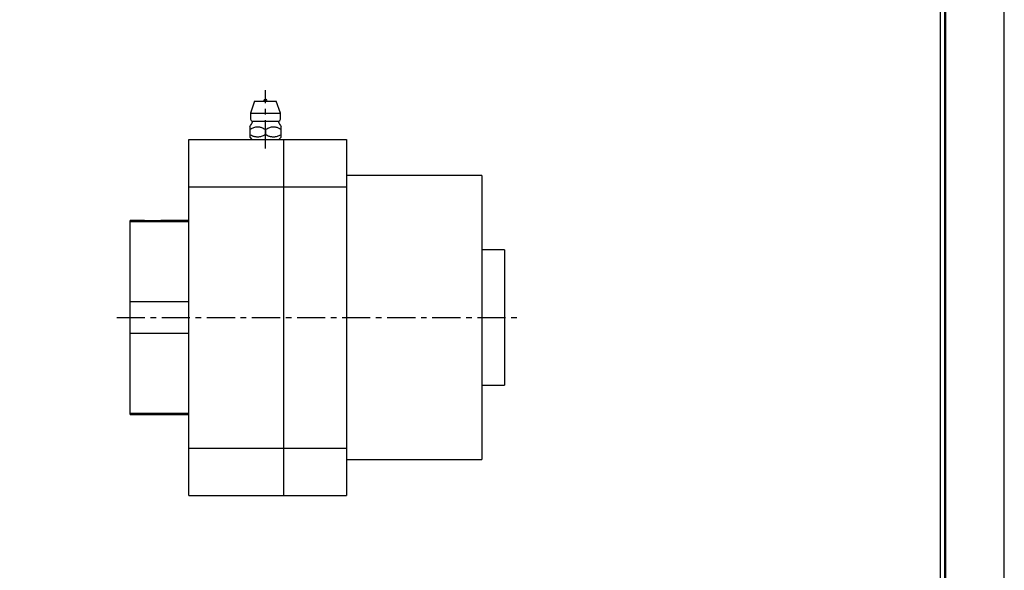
# Model space of a CAD drawing. Header units: millimetres. Extents: x -29 to 5648, y -387 to 3949.
# Tile 3 of 6: x 381 to 600, y 122 to 244. Entities that reach past the tile are written whole.
import ezdxf
from ezdxf.enums import TextEntityAlignment as Align

# ---------------------------------------------------------------- set-up
doc = ezdxf.new("R2010")
doc.units = ezdxf.units.MM
doc.linetypes.add('CENTER', pattern=[2, 1.25, -0.25, 0.25, -0.25])
doc.layers.get('0').update_dxf_attribs({"linetype": 'CONTINUOUS'})
for name, color, linetype in [('1', 1, 'CENTER'), ('5', 7, 'CONTINUOUS'), ('7', 7, 'CONTINUOUS')]:
    doc.layers.add(name, color=color, linetype=linetype)

# ---------------------------------------------------------------- blocks, each defined once
blk = doc.blocks.new('란표제')
at = {"layer": '7', "color": 0}
blk.add_line((386.1000000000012, 0), (386.1000000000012, 273), dxfattribs=at)
at = {"layer": '7', "const_width": 0.325}
blk.add_lwpolyline([(377.6500000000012, 8.450000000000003), (377.6500000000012, 264.55), (13, 264.55), (13, 8.450000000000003)], close=True, dxfattribs=at)
at = {"layer": '7'}
blk.add_lwpolyline([(377.0000000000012, 9.100000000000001), (377.0000000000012, 263.9), (13.65, 263.9), (13.65, 9.100000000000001)], close=True, dxfattribs=at)
at = {"layer": '5', "ltscale": 0.5}
for tag, p, height in [('TITLE', (308.3154340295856, 31.72766610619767), 3.25), ('도번', (326.5355284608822, 20.33516254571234), 3.25), ('SCALE', (329.9154015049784, 12.41825216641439), 1.56), ('DATE', (360.1258917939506, 12.36472741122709), 1.56)]:
    blk.add_attdef(tag, p, '', height=height, dxfattribs=at)
at = {"layer": '7'}
for tag, p in [('필렛', (233.0250000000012, 14.16999999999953)), ('모따기', (233.0250000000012, 10.78999999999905))]:
    blk.add_attdef(tag, text='', height=1.495, dxfattribs=at).set_placement(p, align=Align.MIDDLE_LEFT)

msp = doc.modelspace()

# ---------------------------------------------------------------- linework, layer by layer
for p, q in [((433.224471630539, 226.1621844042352), (432.3244716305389, 223.4621844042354)), ((433.224471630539, 226.1621844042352), (438.0244716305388, 226.1621844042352)), ((435.204471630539, 226.1621844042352), (436.0444716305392, 226.1621844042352)), ((438.9244716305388, 223.4621844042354), (438.0244716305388, 226.1621844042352)), ((432.3244716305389, 223.4621844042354), (438.9244716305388, 223.4621844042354)), ((432.3244716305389, 223.4621844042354), (432.3244716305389, 222.1621844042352)), ((438.9244716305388, 222.1621844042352), (438.9244716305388, 223.4621844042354)), ((432.8244716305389, 221.6621844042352), (438.4244716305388, 221.6621844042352)), ((432.1244716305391, 220.4655582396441), (432.1244716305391, 218.1621844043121)), ((435.6244716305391, 219.8407418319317), (435.6244716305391, 218.7036362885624)), ((439.1244716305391, 218.1621844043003), (439.1244716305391, 220.4655582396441)), ((418.6244713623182, 185.3524665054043), (418.6244713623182, 217.6621844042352)), ((432.1244716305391, 218.1621844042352), (432.6244716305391, 217.6621844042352)), ((432.6244716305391, 217.6621844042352), (438.6244716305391, 217.6621844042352)), ((438.6244716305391, 217.6621844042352), (439.1244716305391, 218.1621844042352)), ((439.6244716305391, 217.6621844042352), (439.6244716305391, 185.3524665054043)), ((453.6244711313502, 217.6621844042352), (453.6244711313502, 185.3524665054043)), ((483.6244713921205, 209.6621844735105), (453.6244711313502, 209.6621844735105)), ((483.6244713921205, 209.6621844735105), (483.6244713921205, 146.6621854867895)), ((408.5244717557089, 199.6621857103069), (405.6244710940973, 199.6621857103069)), ((405.6244710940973, 199.087982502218), (405.6244710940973, 199.6621857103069)), ((418.6244713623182, 199.3683143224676), (405.6244710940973, 199.3683143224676)), ((405.6244710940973, 181.5608606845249), (405.6244710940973, 199.087982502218)), ((408.5694732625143, 199.6621857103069), (412.6794705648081, 199.6621857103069)), ((412.6859190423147, 199.6584622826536), (412.6794705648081, 199.6621857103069)), ((418.6244713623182, 199.6621857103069), (412.6983466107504, 199.6621857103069)), ((488.6244722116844, 193.1621846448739), (483.6244713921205, 193.1621846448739)), ((488.6244722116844, 193.1621846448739), (488.6244722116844, 178.16218498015)), ((418.6244713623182, 170.9719034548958), (418.6244713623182, 185.3524665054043)), ((439.6244716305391, 185.3524665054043), (439.6244716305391, 170.9719034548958)), ((453.6244711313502, 185.3524665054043), (453.6244711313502, 170.9719034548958)), ((405.6244710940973, 181.7047928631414), (418.6244713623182, 181.7047928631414)), ((405.6244710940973, 174.7635092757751), (405.6244710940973, 181.5608606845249)), ((488.6244722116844, 178.16218498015), (488.6244722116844, 163.1621853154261)), ((405.6244710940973, 156.6621842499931), (405.6244710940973, 174.7635092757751)), ((418.6244713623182, 174.6195770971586), (405.6244710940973, 174.6195770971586)), ((418.6244713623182, 138.6621855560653), (418.6244713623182, 170.9719034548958)), ((439.6244716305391, 170.9719034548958), (439.6244716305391, 138.6621855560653)), ((453.6244711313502, 170.9719034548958), (453.6244711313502, 138.6621855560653)), ((483.6244713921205, 163.1621853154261), (488.6244722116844, 163.1621853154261)), ((405.6244710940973, 156.9621856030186), (405.6244710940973, 157.236387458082)), ((405.6244710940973, 156.9560556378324), (418.6244713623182, 156.9560556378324)), ((405.6244710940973, 156.6621842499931), (418.6244713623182, 156.6621842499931)), ((453.6244711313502, 146.6621854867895), (483.6244713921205, 146.6621854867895))]:
    msp.add_line(p, q)
at = {"ltscale": 5}
for p, q in [((418.6244713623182, 217.6621844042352), (453.6244711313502, 217.6621844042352)), ((418.6244713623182, 207.1578743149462), (453.6244711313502, 207.1578743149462)), ((418.6244713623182, 149.1664959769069), (453.6244711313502, 149.1664959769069)), ((418.6244713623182, 138.6621855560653), (453.6244711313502, 138.6621855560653))]:
    msp.add_line(p, q, dxfattribs=at)
for points in [[(432.1244716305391, 219.8407418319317), (432.3997739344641, 219.9962084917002), (432.6792885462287, 220.1411471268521), (432.8707086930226, 220.2297243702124), (433.065462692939, 220.3082602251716), (433.2635515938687, 220.3738758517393), (433.4676961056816, 220.4241849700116), (433.6746161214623, 220.4554806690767), (433.8177345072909, 220.4646692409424), (433.961210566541, 220.4635807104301), (434.1042161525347, 220.4522549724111), (434.2755305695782, 220.4252981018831), (434.445129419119, 220.3851929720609), (434.6122547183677, 220.3336155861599), (434.7812889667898, 220.2704173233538), (434.9478666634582, 220.1986968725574), (435.1120974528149, 220.1202076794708), (435.3699008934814, 219.9847986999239), (435.6244716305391, 219.8407418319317)], [(435.6244716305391, 218.7036362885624), (435.4469152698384, 218.605120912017), (435.2665598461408, 218.5136619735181), (435.0822510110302, 218.4298065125), (434.8949886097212, 218.3552328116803), (434.6999104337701, 218.289652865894), (434.5020516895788, 218.2364175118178), (434.2990458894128, 218.1963745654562), (434.0942559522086, 218.1713733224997), (433.9545657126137, 218.1634119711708), (433.8147069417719, 218.1628646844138), (433.6737834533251, 218.1698533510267), (433.5332832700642, 218.1842878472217), (433.3899955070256, 218.2066151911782), (433.2476975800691, 218.2362289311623), (433.1055791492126, 218.2730402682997), (432.964845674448, 218.3163909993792), (432.7502617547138, 218.3951631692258), (432.5381960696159, 218.4872106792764), (432.3299775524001, 218.5903666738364), (432.1244716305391, 218.7036362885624)], [(435.6244716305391, 219.8407418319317), (435.8997739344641, 219.9962084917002), (436.1792885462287, 220.1411471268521), (436.3707086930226, 220.2297243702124), (436.565462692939, 220.3082602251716), (436.7635515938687, 220.3738758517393), (436.9676961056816, 220.4241849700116), (437.1746161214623, 220.4554806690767), (437.3177345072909, 220.4646692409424), (437.461210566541, 220.4635807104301), (437.6042161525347, 220.4522549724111), (437.7755305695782, 220.4252981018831), (437.945129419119, 220.3851929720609), (438.1122547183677, 220.3336155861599), (438.2812889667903, 220.2704173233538), (438.4478666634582, 220.1986968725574), (438.6120974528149, 220.1202076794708), (438.8699008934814, 219.9847986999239), (439.1244716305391, 219.8407418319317)], [(439.1244716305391, 218.7036362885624), (438.9469152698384, 218.605120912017), (438.7665598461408, 218.5136619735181), (438.5822510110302, 218.4298065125), (438.3949886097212, 218.3552328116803), (438.1999104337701, 218.289652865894), (438.0020516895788, 218.2364175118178), (437.7990458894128, 218.1963745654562), (437.5942559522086, 218.1713733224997), (437.4545657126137, 218.1634119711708), (437.3147069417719, 218.1628646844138), (437.1737834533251, 218.1698533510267), (437.0332832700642, 218.1842878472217), (436.8899955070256, 218.2066151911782), (436.7476975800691, 218.2362289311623), (436.6055791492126, 218.2730402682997), (436.464845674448, 218.3163909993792), (436.2502617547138, 218.3951631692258), (436.0381960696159, 218.4872106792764), (435.8299775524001, 218.5903666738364), (435.6244716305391, 218.7036362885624)]]:
    msp.add_lwpolyline(points)
for centre, radius, start, end in [((435.6244716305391, 226.1621844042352), 0.3999999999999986, 0, 180), ((427.3301862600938, 224.0731651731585), 6.000000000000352, 323.039361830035, 336.3073614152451), ((432.8244716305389, 222.1621844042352), 0.5000000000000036, 180, 270), ((438.4244716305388, 222.1621844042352), 0.5000000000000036, 270, 0), ((443.9187570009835, 224.0731651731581), 6.000000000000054, 203.6926385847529, 216.9608404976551)]:
    msp.add_arc(centre, radius, start, end)
for points, knots in [([(408.8096688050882, 199.6362036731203), (408.7197176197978, 199.644217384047), (408.5648934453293, 199.6580106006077), (408.4978319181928, 199.6647764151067), (408.5615499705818, 199.658683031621), (408.5909905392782, 199.6558676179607)], [0, 0, 0, 0, 0.4272344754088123, 0.7353569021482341, 1, 1, 1, 1]), ([(412.4392723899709, 199.6362042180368), (412.3565275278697, 199.6277853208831), (412.2512354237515, 199.6176127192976), (412.0051916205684, 199.5967338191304), (411.8652327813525, 199.5860562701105), (411.5473777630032, 199.5665151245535), (411.3759117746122, 199.5581031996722), (411.0124175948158, 199.5462704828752), (410.8191707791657, 199.5429482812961), (410.4377126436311, 199.5428615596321), (410.243869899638, 199.5461053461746), (409.87969077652, 199.557815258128), (409.704273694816, 199.5663828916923), (409.3886700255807, 199.5857178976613), (409.2447867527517, 199.5966499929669), (408.9978611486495, 199.6175956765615), (408.8933664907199, 199.627688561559), (408.8096706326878, 199.6362042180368)], [0, 0, 0, 0, 0.125, 0.125, 0.25, 0.25, 0.375, 0.375, 0.5, 0.5, 0.625, 0.625, 0.75, 0.75, 0.875, 0.875, 1, 1, 1, 1]), ([(412.6983466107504, 199.6596581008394), (412.6996198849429, 199.659702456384), (412.702588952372, 199.6598058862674), (412.5349938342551, 199.6447836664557), (412.4392712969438, 199.6362036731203)], [0, 0, 0, 0, 0.4288465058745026, 1, 1, 1, 1])]:
    msp.add_open_spline(points, degree=3, knots=knots)
at = {"layer": '1', "ltscale": 5}
for p, q in [((435.6244716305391, 215.6621844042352), (435.6244716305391, 228.5621844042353)), ((402.6244710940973, 178.1621849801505), (491.6244722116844, 178.1621849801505))]:
    msp.add_line(p, q, dxfattribs=at)

# ---------------------------------------------------------------- block references
at = {"ltscale": 5, "xscale": 1.55271168, "yscale": 1.55271168, "zscale": 1.55271168}
msp.add_blockref('란표제', (0, 0), dxfattribs=at)

doc.saveas('drawing.dxf')
